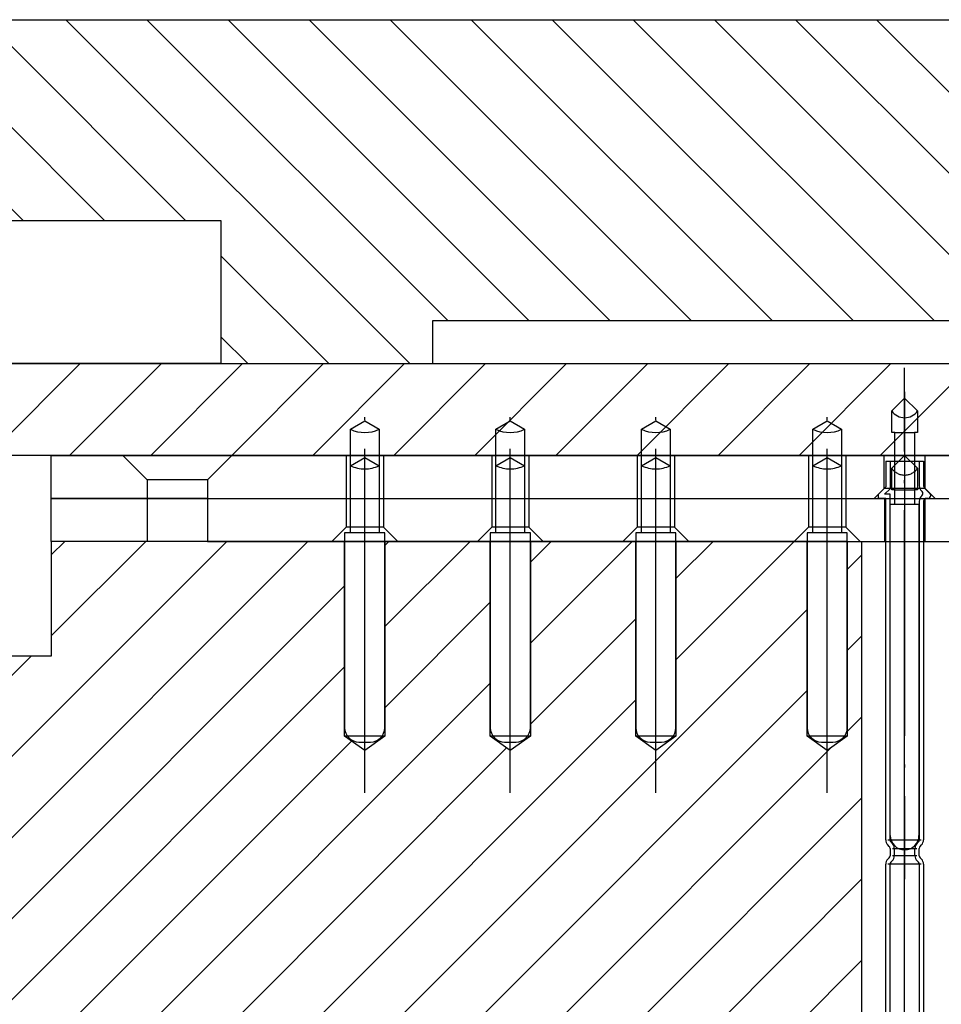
# Model space of a CAD drawing. Extents: x -1763 to 4575, y -3429 to 1051.
# Tile 7 of 80: x -111 to -79, y -2476 to -2442. Entities that reach past the tile are written whole.
import ezdxf

# ---------------------------------------------------------------- set-up
doc = ezdxf.new("R2010")
doc.units = 0
doc.linetypes.add('DASHED', pattern=[15, 7, -8])
doc.linetypes.add('DOT_CENTER', pattern=[14, 12, -1, 0, -1])
doc.layers.add('1', color=7, linetype='CONTINUOUS')
pattern_1 = [(45, (0, 0), (-1.4142136, 1.4142136), [])]

# ---------------------------------------------------------------- blocks, each defined once
blk = doc.blocks.new('DUTBD__178', base_point=(59.044, -3293.922))
at = {"layer": '1', "linetype": 'CONTINUOUS'}
h = blk.add_hatch(dxfattribs=at)
h.set_pattern_fill('USER', color=3, scale=2, angle=45, pattern_type=0)
h.set_pattern_definition(pattern_1)
h.paths.add_polyline_path([(-55, -2453.751), (-55, -2456.951), (-144.78, -2456.951), (-144.78, -2453.751)])
at = {"layer": '1', "color": 3, "linetype": 'CONTINUOUS'}
for p, q in [((-144.78, -2453.751), (-55, -2453.751)), ((-55, -2456.951), (-144.78, -2456.951))]:
    blk.add_line(p, q, dxfattribs=at)
blk = doc.blocks.new('SV_DUT_BO_STIFFENER__179', base_point=(203.824, -3290.722))
at = {"layer": '1', "linetype": 'CONTINUOUS'}
h = blk.add_hatch(dxfattribs=at)
h.set_pattern_fill('USER', color=1, scale=2, angle=135, pattern_type=0)
h.set_pattern_definition([(135, (0, 0), (-1.4142136, -1.4142136), [])])
h.paths.add_polyline_path([(-156, -2445.751), (-156, -2441.751), (-142.37, -2441.751), (-127.18, -2441.751), (-128.37, -2441.751), (-70.086, -2441.751), (-55, -2441.751), (-55, -2453.751), (-56, -2453.751), (-56, -2452.251), (-96.68, -2452.251), (-96.68, -2453.751), (-104.08, -2453.751), (-104.08, -2448.751), (-130.68, -2448.751), (-130.68, -2453.751), (-131.97, -2453.751), (-135.37, -2453.751), (-148, -2453.751)])
at = {"layer": '1', "color": 1, "linetype": 'CONTINUOUS'}
for p, q in [((-128.37, -2441.751), (-70.086, -2441.751)), ((-130.68, -2448.751), (-104.08, -2448.751)), ((-104.08, -2448.751), (-104.08, -2453.751)), ((-96.68, -2453.751), (-96.68, -2452.251)), ((-96.68, -2452.251), (-56, -2452.251)), ((-104.08, -2453.751), (-130.68, -2453.751)), ((-104.08, -2453.751), (-96.68, -2453.751)), ((-96.68, -2453.751), (-70.086, -2453.751))]:
    blk.add_line(p, q, dxfattribs=at)
at = {"layer": '1'}
blk.add_blockref('DUTBD__178', (59.044, -3293.922), dxfattribs=at)
blk = doc.blocks.new('GND_POGO__182', base_point=(100.069, -3306.85))
at = {"layer": '1', "color": 6, "linetype": 'DOT_CENTER'}
blk.add_line((-99.06, -2468.718), (-99.06, -2455.399), dxfattribs=at)
at = {"layer": '1', "color": 6, "linetype": 'CONTINUOUS'}
for p, q in [((-99.56, -2456.04), (-99.06, -2455.751)), ((-99.06, -2455.751), (-98.56, -2456.04)), ((-99.56, -2459.651), (-99.56, -2456.04)), ((-98.56, -2456.04), (-98.56, -2459.651)), ((-99.56, -2459.651), (-99.76, -2459.651)), ((-99.76, -2459.651), (-99.76, -2466.451)), ((-98.56, -2459.651), (-99.56, -2459.651)), ((-98.36, -2459.651), (-98.56, -2459.651)), ((-98.36, -2466.451), (-98.36, -2459.651)), ((-99.26, -2466.951), (-98.86, -2466.951))]:
    blk.add_line(p, q, dxfattribs=at)
at = {"layer": '1', "color": 6, "linetype": 'DASHED'}
for p, q in [((-99.56, -2457.31), (-99.06, -2457.021)), ((-99.06, -2457.021), (-98.56, -2457.31))]:
    blk.add_line(p, q, dxfattribs=at)
at = {"layer": '1', "color": 6, "linetype": 'CONTINUOUS'}
for centre, radius, start, end in [((-99.06, -2454.999), 1.155, -115.6627, -64.3373), ((-99.26, -2466.451), 0.5, 180, -90), ((-98.86, -2466.451), 0.5, -90, 0)]:
    blk.add_arc(centre, radius, start, end, dxfattribs=at)
at = {"layer": '1', "color": 6, "linetype": 'DASHED'}
blk.add_arc((-99.06, -2456.269), 1.155, -115.6627, -64.3373, dxfattribs=at)
blk = doc.blocks.new('GND_POGO__183', base_point=(105.149, -3306.85))
at = {"layer": '1', "color": 6, "linetype": 'DOT_CENTER'}
blk.add_line((-93.98, -2468.718), (-93.98, -2455.399), dxfattribs=at)
at = {"layer": '1', "color": 6, "linetype": 'CONTINUOUS'}
for p, q in [((-94.48, -2456.04), (-93.98, -2455.751)), ((-93.98, -2455.751), (-93.48, -2456.04)), ((-94.48, -2459.651), (-94.48, -2456.04)), ((-93.48, -2456.04), (-93.48, -2459.651)), ((-94.68, -2459.651), (-94.68, -2466.451)), ((-94.48, -2459.651), (-94.68, -2459.651)), ((-93.48, -2459.651), (-94.48, -2459.651)), ((-93.28, -2459.651), (-93.48, -2459.651)), ((-93.28, -2466.451), (-93.28, -2459.651)), ((-94.18, -2466.951), (-93.78, -2466.951))]:
    blk.add_line(p, q, dxfattribs=at)
at = {"layer": '1', "color": 6, "linetype": 'DASHED'}
for p, q in [((-94.48, -2457.31), (-93.98, -2457.021)), ((-93.98, -2457.021), (-93.48, -2457.31))]:
    blk.add_line(p, q, dxfattribs=at)
at = {"layer": '1', "color": 6, "linetype": 'CONTINUOUS'}
for centre, radius, start, end in [((-93.98, -2454.999), 1.155, -115.6627, -64.3373), ((-94.18, -2466.451), 0.5, 180, -90), ((-93.78, -2466.451), 0.5, -90, 0)]:
    blk.add_arc(centre, radius, start, end, dxfattribs=at)
at = {"layer": '1', "color": 6, "linetype": 'DASHED'}
blk.add_arc((-93.98, -2456.269), 1.155, -115.6627, -64.3373, dxfattribs=at)
blk = doc.blocks.new('GND_POGO__199', base_point=(110.229, -3306.85))
at = {"layer": '1', "color": 6, "linetype": 'DOT_CENTER'}
blk.add_line((-88.9, -2468.718), (-88.9, -2455.399), dxfattribs=at)
at = {"layer": '1', "color": 6, "linetype": 'CONTINUOUS'}
for p, q in [((-89.4, -2456.04), (-88.9, -2455.751)), ((-88.9, -2455.751), (-88.4, -2456.04)), ((-89.4, -2459.651), (-89.4, -2456.04)), ((-88.4, -2456.04), (-88.4, -2459.651)), ((-89.4, -2459.651), (-89.6, -2459.651)), ((-89.6, -2459.651), (-89.6, -2466.451)), ((-88.4, -2459.651), (-89.4, -2459.651)), ((-88.2, -2459.651), (-88.4, -2459.651)), ((-88.2, -2466.451), (-88.2, -2459.651)), ((-89.1, -2466.951), (-88.7, -2466.951))]:
    blk.add_line(p, q, dxfattribs=at)
at = {"layer": '1', "color": 6, "linetype": 'DASHED'}
for p, q in [((-89.4, -2457.31), (-88.9, -2457.021)), ((-88.9, -2457.021), (-88.4, -2457.31))]:
    blk.add_line(p, q, dxfattribs=at)
at = {"layer": '1', "color": 6, "linetype": 'CONTINUOUS'}
for centre, radius, start, end in [((-88.9, -2454.999), 1.155, -115.6627, -64.3373), ((-89.1, -2466.451), 0.5, 180, -90), ((-88.7, -2466.451), 0.5, -90, 0)]:
    blk.add_arc(centre, radius, start, end, dxfattribs=at)
at = {"layer": '1', "color": 6, "linetype": 'DASHED'}
blk.add_arc((-88.9, -2456.269), 1.155, -115.6627, -64.3373, dxfattribs=at)
blk = doc.blocks.new('SV_ISOLATOR__200', base_point=(79.824, -3295.422))
at = {"layer": '1', "color": 7, "linetype": 'CONTINUOUS'}
for p, q in [((-110, -2456.951), (-107.497, -2456.951)), ((-110, -2458.451), (-110, -2456.951)), ((-107.497, -2456.951), (-103.697, -2456.951)), ((-106.647, -2457.801), (-107.497, -2456.951)), ((-103.697, -2456.951), (-104.547, -2457.801)), ((-103.697, -2456.951), (-80.93, -2456.951)), ((-99.71, -2456.951), (-99.71, -2458.451)), ((-98.41, -2456.951), (-98.41, -2458.451)), ((-94.63, -2456.951), (-94.63, -2458.451)), ((-93.33, -2456.951), (-93.33, -2458.451)), ((-89.55, -2456.951), (-89.55, -2458.451)), ((-88.25, -2456.951), (-88.25, -2458.451)), ((-83.57, -2456.951), (-83.57, -2458.451)), ((-82.27, -2456.951), (-82.27, -2458.451)), ((-80.93, -2456.951), (-79.51, -2456.951)), ((-80.93, -2458.101), (-80.93, -2456.951)), ((-79.51, -2456.951), (-59.85, -2456.951)), ((-79.51, -2456.951), (-79.51, -2458.101)), ((-106.647, -2457.801), (-106.647, -2458.451)), ((-104.547, -2457.801), (-106.647, -2457.801)), ((-104.547, -2457.801), (-104.547, -2458.451)), ((-80.93, -2458.101), (-81.28, -2458.451)), ((-79.51, -2458.101), (-80.93, -2458.101)), ((-79.51, -2458.101), (-79.16, -2458.451)), ((-106.647, -2458.451), (-110, -2458.451)), ((-104.547, -2458.451), (-106.647, -2458.451)), ((-104.547, -2458.451), (-59, -2458.451))]:
    blk.add_line(p, q, dxfattribs=at)
blk = doc.blocks.new('POGO_DB__203', base_point=(-80.72, -2471.741))
at = {"layer": '1', "color": 2, "linetype": 'CONTINUOUS'}
for p, q in [((-80.22, -2454.951), (-80.67, -2455.401)), ((-79.77, -2455.401), (-80.22, -2454.951)), ((-80.67, -2456.151), (-80.67, -2455.401)), ((-79.77, -2455.401), (-79.77, -2456.151)), ((-80.563, -2456.151), (-80.67, -2456.151)), ((-80.563, -2458.651), (-80.563, -2456.151)), ((-80.563, -2456.151), (-79.877, -2456.151)), ((-79.877, -2456.151), (-79.877, -2458.651)), ((-79.77, -2456.151), (-79.877, -2456.151)), ((-80.72, -2470.211), (-80.72, -2458.651)), ((-80.72, -2458.651), (-80.563, -2458.651)), ((-80.563, -2458.651), (-79.877, -2458.651)), ((-79.877, -2458.651), (-79.72, -2458.651)), ((-79.72, -2458.651), (-79.72, -2470.211))]:
    blk.add_line(p, q, dxfattribs=at)
at = {"layer": '1', "color": 2, "linetype": 'DOT_CENTER'}
blk.add_line((-80.22, -2454.735), (-80.22, -2471.741), dxfattribs=at)
at = {"layer": '1', "color": 2, "linetype": 'DASHED'}
for p, q in [((-80.22, -2456.951), (-80.67, -2457.401)), ((-79.77, -2457.401), (-80.22, -2456.951)), ((-80.67, -2458.151), (-80.67, -2457.401)), ((-79.77, -2457.401), (-79.77, -2458.151)), ((-80.563, -2458.151), (-80.67, -2458.151)), ((-80.563, -2458.151), (-79.877, -2458.151)), ((-79.77, -2458.151), (-79.877, -2458.151))]:
    blk.add_line(p, q, dxfattribs=at)
at = {"layer": '1', "color": 2, "linetype": 'CONTINUOUS'}
for centre, radius, start, end in [((-80.22, -2455.093), 0.545, -145.6311, -34.3689), ((-80.22, -2470.211), 0.5, 180, -90), ((-80.22, -2470.211), 0.5, -90, 0)]:
    blk.add_arc(centre, radius, start, end, dxfattribs=at)
at = {"layer": '1', "color": 2, "linetype": 'DASHED'}
blk.add_arc((-80.22, -2457.093), 0.545, -145.6311, -34.3689, dxfattribs=at)
blk = doc.blocks.new('POGO_ASSY__205', base_point=(129.271, -3333.472))
at = {"layer": '1', "color": 3, "linetype": 'DOT_CENTER'}
for p, q in [((-80.22, -2470.921), (-80.22, -2453.9)), ((-80.22, -2471.216), (-80.22, -2470.921)), ((-80.22, -2508.863), (-80.22, -2471.216))]:
    blk.add_line(p, q, dxfattribs=at)
at = {"layer": '1', "color": 3, "linetype": 'CONTINUOUS'}
for p, q in [((-80.88, -2457.151), (-79.56, -2457.151)), ((-80.88, -2457.151), (-80.88, -2458.051)), ((-80.73, -2457.151), (-80.73, -2458.113)), ((-79.71, -2457.151), (-79.71, -2458.01)), ((-79.56, -2457.151), (-79.56, -2458.01)), ((-80.88, -2458.051), (-81.13, -2458.301)), ((-79.531, -2458.081), (-79.339, -2458.272)), ((-81.13, -2458.451), (-81.13, -2458.301)), ((-80.73, -2458.113), (-80.918, -2458.301)), ((-80.73, -2458.301), (-80.918, -2458.301)), ((-80.73, -2470.366), (-80.73, -2458.301)), ((-79.637, -2458.187), (-79.612, -2458.211)), ((-79.31, -2458.343), (-79.31, -2458.351)), ((-80.88, -2458.451), (-81.13, -2458.451)), ((-80.88, -2470.366), (-80.88, -2458.451)), ((-79.71, -2458.551), (-79.71, -2470.366)), ((-79.56, -2458.551), (-79.56, -2470.366)), ((-79.41, -2458.451), (-79.46, -2458.451)), ((-80.801, -2470.366), (-80.22, -2470.366)), ((-80.653, -2470.484), (-80.701, -2470.437)), ((-80.22, -2470.366), (-79.639, -2470.366)), ((-79.787, -2470.484), (-79.739, -2470.437)), ((-80.759, -2470.591), (-80.807, -2470.543)), ((-80.73, -2470.661), (-80.73, -2470.921)), ((-80.645, -2470.661), (-80.22, -2470.661)), ((-80.58, -2470.661), (-80.58, -2470.921)), ((-80.22, -2470.661), (-80.229, -2470.661)), ((-80.22, -2470.661), (-79.795, -2470.661)), ((-79.86, -2470.921), (-79.86, -2470.661)), ((-79.71, -2470.921), (-79.71, -2470.661)), ((-79.681, -2470.591), (-79.633, -2470.543)), ((-80.759, -2470.992), (-80.807, -2471.039)), ((-80.653, -2471.098), (-80.701, -2471.145)), ((-80.22, -2470.921), (-80.645, -2470.921)), ((-79.795, -2470.921), (-80.22, -2470.921)), ((-79.739, -2471.145), (-79.787, -2471.098)), ((-79.633, -2471.039), (-79.681, -2470.992)), ((-80.88, -2492.186), (-80.88, -2471.216)), ((-80.22, -2471.216), (-80.801, -2471.216)), ((-80.73, -2492.186), (-80.73, -2471.216)), ((-79.639, -2471.216), (-80.22, -2471.216)), ((-79.71, -2471.216), (-79.71, -2492.186)), ((-79.56, -2471.216), (-79.56, -2492.186))]:
    blk.add_line(p, q, dxfattribs=at)
for centre, radius, start, end in [((-79.46, -2458.01), 0.25, 180, -135), ((-79.46, -2458.01), 0.1, 180, -135), ((-79.46, -2458.551), 0.25, 129.6157, 180), ((-79.683, -2458.282), 0.1, -50.3843, 45), ((-79.41, -2458.351), 0.1, -90, 0), ((-79.41, -2458.343), 0.1, 0, 45), ((-79.46, -2458.551), 0.1, 90, 180), ((-80.63, -2470.366), 0.25, 180, -135), ((-80.63, -2470.366), 0.1, 180, -135), ((-79.81, -2470.366), 0.1, -45, 0), ((-79.81, -2470.366), 0.25, -45, 0), ((-80.83, -2470.661), 0.1, 0, 45), ((-80.83, -2470.661), 0.25, 0, 45), ((-79.61, -2470.661), 0.25, 135, 180), ((-79.61, -2470.661), 0.1, 135, 180), ((-80.63, -2471.216), 0.25, 135, 180), ((-80.83, -2470.921), 0.1, -45, 0), ((-80.83, -2470.921), 0.25, -45, 0), ((-79.61, -2470.921), 0.25, 180, -135), ((-79.61, -2470.921), 0.1, 180, -135), ((-79.81, -2471.216), 0.25, 0, 45), ((-80.63, -2471.216), 0.1, 135, 180), ((-79.81, -2471.216), 0.1, 0, 45)]:
    blk.add_arc(centre, radius, start, end, dxfattribs=at)
at = {"layer": '1'}
blk.add_blockref('POGO_DB__203', (-80.72, -2471.741), dxfattribs=at)
blk = doc.blocks.new('SV_ISOLATOR__206', base_point=(79.824, -3296.922))
at = {"layer": '1', "color": 42, "linetype": 'CONTINUOUS'}
for p, q in [((-110, -2459.951), (-110, -2458.451)), ((-110, -2458.451), (-103.697, -2458.451)), ((-106.647, -2458.451), (-106.647, -2459.951)), ((-104.547, -2458.451), (-104.547, -2459.951)), ((-103.697, -2458.451), (-55, -2458.451)), ((-99.71, -2458.451), (-99.71, -2459.451)), ((-98.41, -2458.451), (-98.41, -2459.451)), ((-94.63, -2458.451), (-94.63, -2459.451)), ((-93.33, -2458.451), (-93.33, -2459.451)), ((-89.55, -2458.451), (-89.55, -2459.451)), ((-88.25, -2458.451), (-88.25, -2459.451)), ((-83.57, -2458.451), (-83.57, -2459.451)), ((-82.27, -2458.451), (-82.27, -2459.451)), ((-80.92, -2458.451), (-80.92, -2459.951)), ((-79.52, -2458.451), (-79.52, -2459.951)), ((-99.71, -2459.451), (-100.21, -2459.951)), ((-98.41, -2459.451), (-99.71, -2459.451)), ((-98.41, -2459.451), (-97.91, -2459.951)), ((-94.63, -2459.451), (-95.13, -2459.951)), ((-93.33, -2459.451), (-94.63, -2459.451)), ((-93.33, -2459.451), (-92.83, -2459.951)), ((-89.55, -2459.451), (-90.05, -2459.951)), ((-88.25, -2459.451), (-89.55, -2459.451)), ((-88.25, -2459.451), (-87.75, -2459.951)), ((-83.57, -2459.451), (-84.07, -2459.951)), ((-82.27, -2459.451), (-83.57, -2459.451)), ((-82.27, -2459.451), (-81.77, -2459.951)), ((-106.647, -2459.951), (-110, -2459.951)), ((-104.547, -2459.951), (-106.647, -2459.951)), ((-104.547, -2459.951), (-84.07, -2459.951)), ((-84.07, -2459.951), (-81.77, -2459.951)), ((-81.77, -2459.951), (-59, -2459.951))]:
    blk.add_line(p, q, dxfattribs=at)
blk = doc.blocks.new('GND_POGO__208', base_point=(116.209, -3306.85))
at = {"layer": '1', "color": 6, "linetype": 'DOT_CENTER'}
blk.add_line((-82.92, -2468.718), (-82.92, -2455.399), dxfattribs=at)
at = {"layer": '1', "color": 6, "linetype": 'CONTINUOUS'}
for p, q in [((-83.42, -2456.04), (-82.92, -2455.751)), ((-82.92, -2455.751), (-82.42, -2456.04)), ((-83.42, -2459.651), (-83.42, -2456.04)), ((-82.42, -2456.04), (-82.42, -2459.651)), ((-83.62, -2459.651), (-83.62, -2466.451)), ((-83.42, -2459.651), (-83.62, -2459.651)), ((-82.42, -2459.651), (-83.42, -2459.651)), ((-82.22, -2459.651), (-82.42, -2459.651)), ((-82.22, -2466.451), (-82.22, -2459.651)), ((-83.12, -2466.951), (-82.72, -2466.951))]:
    blk.add_line(p, q, dxfattribs=at)
at = {"layer": '1', "color": 6, "linetype": 'DASHED'}
for p, q in [((-83.42, -2457.31), (-82.92, -2457.021)), ((-82.92, -2457.021), (-82.42, -2457.31))]:
    blk.add_line(p, q, dxfattribs=at)
at = {"layer": '1', "color": 6, "linetype": 'CONTINUOUS'}
for centre, radius, start, end in [((-82.92, -2454.999), 1.155, -115.6627, -64.3373), ((-83.12, -2466.451), 0.5, 180, -90), ((-82.72, -2466.451), 0.5, -90, 0)]:
    blk.add_arc(centre, radius, start, end, dxfattribs=at)
at = {"layer": '1', "color": 6, "linetype": 'DASHED'}
blk.add_arc((-82.92, -2456.269), 1.155, -115.6627, -64.3373, dxfattribs=at)
blk = doc.blocks.new('SV_POGOTOWER__211', base_point=(303.824, -3337.479))
at = {"layer": '1', "linetype": 'CONTINUOUS'}
h = blk.add_hatch(dxfattribs=at)
h.set_pattern_fill('USER', color=4, scale=2, angle=45, pattern_type=0)
h.set_pattern_definition(pattern_1)
h.paths.add_polyline_path([(-99.76, -2459.951), (-110, -2459.951), (-110, -2463.951), (-120, -2463.951), (-120, -2472.651), (-119.2, -2472.651), (-119.2, -2473.451), (-118.5, -2473.451), (-118.5, -2496.051), (-108.4, -2496.051), (-108.4, -2503.951), (-106.397, -2503.951), (-106.397, -2499.951), (-106.397, -2497.951), (-105.597, -2497.451), (-104.797, -2497.951), (-104.797, -2499.951), (-104.797, -2503.951), (-99.76, -2503.951), (-99.76, -2496.751), (-99.06, -2496.251), (-98.36, -2496.751), (-98.36, -2503.951), (-94.68, -2503.951), (-94.68, -2496.751), (-93.98, -2496.251), (-93.28, -2496.751), (-93.28, -2503.951), (-89.6, -2503.951), (-89.6, -2496.751), (-88.9, -2496.251), (-88.2, -2496.751), (-88.2, -2503.951), (-83.62, -2503.951), (-83.62, -2496.751), (-82.92, -2496.251), (-82.22, -2496.751), (-82.22, -2503.951), (-81.72, -2503.951), (-81.72, -2459.951), (-82.22, -2459.951), (-82.22, -2466.751), (-82.92, -2467.251), (-83.62, -2466.751), (-83.62, -2459.951), (-88.2, -2459.951), (-88.2, -2466.751), (-88.9, -2467.251), (-89.6, -2466.751), (-89.6, -2459.951), (-93.28, -2459.951), (-93.28, -2466.751), (-93.98, -2467.251), (-94.68, -2466.751), (-94.68, -2459.951), (-98.36, -2459.951), (-98.36, -2466.751), (-99.06, -2467.251), (-99.76, -2466.751)])
at = {"layer": '1', "color": 4, "linetype": 'DOT_CENTER'}
for p, q in [((-99.06, -2468.527), (-99.06, -2458.859)), ((-93.98, -2468.527), (-93.98, -2458.859)), ((-88.9, -2468.527), (-88.9, -2458.859)), ((-82.92, -2468.527), (-82.92, -2458.859)), ((-80.22, -2505.209), (-80.22, -2458.859))]:
    blk.add_line(p, q, dxfattribs=at)
at = {"layer": '1', "color": 4, "linetype": 'CONTINUOUS'}
for p, q in [((-99.76, -2459.951), (-110, -2459.951)), ((-110, -2459.951), (-110, -2463.951)), ((-98.36, -2459.951), (-99.76, -2459.951)), ((-99.76, -2466.751), (-99.76, -2459.951)), ((-94.68, -2459.951), (-98.36, -2459.951)), ((-98.36, -2459.951), (-98.36, -2466.751)), ((-93.28, -2459.951), (-94.68, -2459.951)), ((-94.68, -2466.751), (-94.68, -2459.951)), ((-89.6, -2459.951), (-93.28, -2459.951)), ((-93.28, -2459.951), (-93.28, -2466.751)), ((-88.2, -2459.951), (-89.6, -2459.951)), ((-89.6, -2466.751), (-89.6, -2459.951)), ((-83.62, -2459.951), (-88.2, -2459.951)), ((-88.2, -2459.951), (-88.2, -2466.751)), ((-82.22, -2459.951), (-83.62, -2459.951)), ((-83.62, -2466.751), (-83.62, -2459.951)), ((-82.22, -2459.951), (-81.72, -2459.951)), ((-82.22, -2459.951), (-82.22, -2466.751)), ((-81.72, -2459.951), (-81.72, -2503.951)), ((-81.72, -2459.951), (-78.72, -2459.951)), ((-110, -2463.951), (-120, -2463.951)), ((-98.36, -2466.751), (-99.76, -2466.751)), ((-99.06, -2467.251), (-99.76, -2466.751)), ((-98.36, -2466.751), (-99.06, -2467.251)), ((-93.28, -2466.751), (-94.68, -2466.751)), ((-93.98, -2467.251), (-94.68, -2466.751)), ((-93.28, -2466.751), (-93.98, -2467.251)), ((-88.2, -2466.751), (-89.6, -2466.751)), ((-88.9, -2467.251), (-89.6, -2466.751)), ((-88.2, -2466.751), (-88.9, -2467.251)), ((-82.22, -2466.751), (-83.62, -2466.751)), ((-82.92, -2467.251), (-83.62, -2466.751)), ((-82.22, -2466.751), (-82.92, -2467.251))]:
    blk.add_line(p, q, dxfattribs=at)
at = {"layer": '1'}
for name, p in [('POGO_ASSY__205', (129.271, -3333.472)), ('GND_POGO__182', (100.069, -3306.85)), ('GND_POGO__183', (105.149, -3306.85)), ('GND_POGO__199', (110.229, -3306.85)), ('GND_POGO__208', (116.209, -3306.85)), ('SV_ISOLATOR__200', (79.824, -3295.422)), ('SV_ISOLATOR__206', (79.824, -3296.922))]:
    blk.add_blockref(name, p, dxfattribs=at)
blk = doc.blocks.new('SIDE_VIEW__215', base_point=(-19.45, -3345.858))
at = {"layer": '1'}
for name, p in [('SV_DUT_BO_STIFFENER__179', (203.824, -3290.722)), ('SV_POGOTOWER__211', (303.824, -3337.479))]:
    blk.add_blockref(name, p, dxfattribs=at)
blk = doc.blocks.new('WPIF_TSK__216', base_point=(37.824, -3712.742))
at = {"layer": '1'}
blk.add_blockref('SIDE_VIEW__215', (-19.45, -3345.858), dxfattribs=at)
blk = doc.blocks.new('C-E2803-62282-1S11B__217', base_point=(0, -2449.251))
at = {"layer": '1'}
blk.add_blockref('WPIF_TSK__216', (37.824, -3712.742), dxfattribs=at)

msp = doc.modelspace()

# ---------------------------------------------------------------- block references
at = {"layer": '1'}
msp.add_blockref('C-E2803-62282-1S11B__217', (0, -2449.251), dxfattribs=at)

doc.saveas('drawing.dxf')
